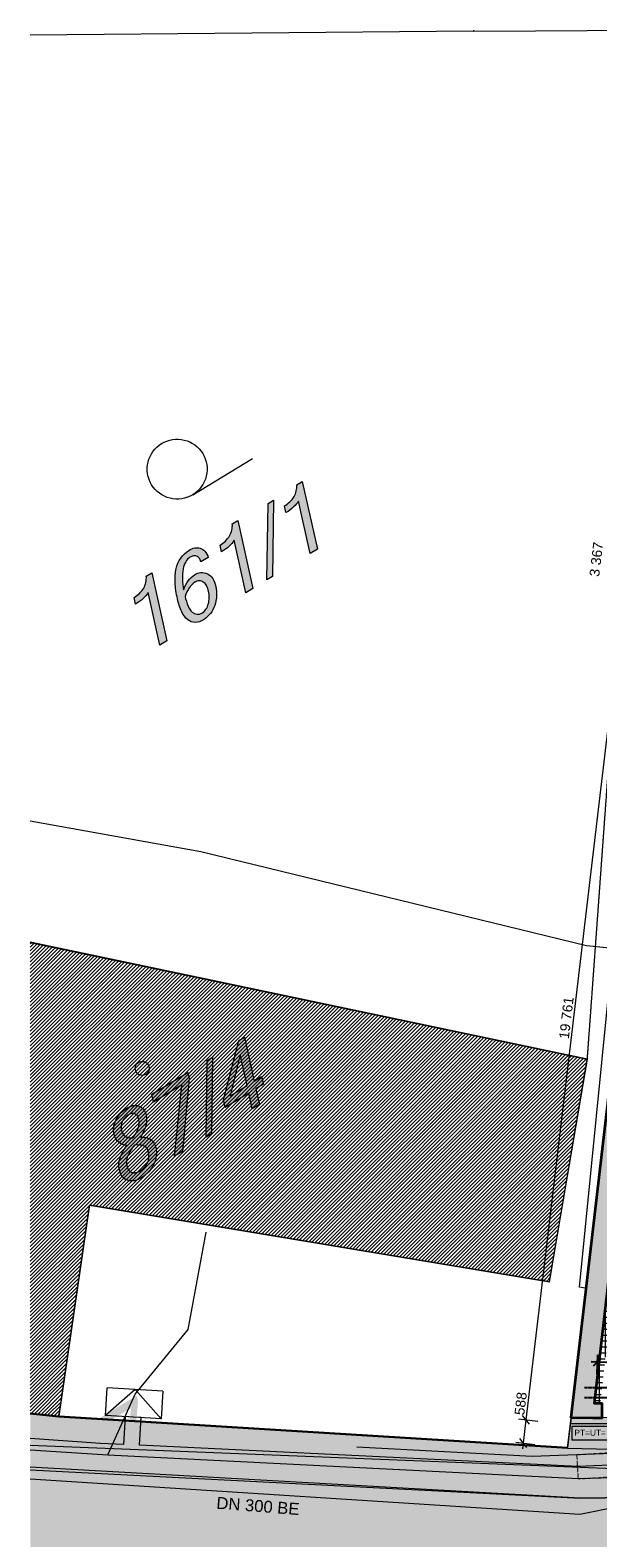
# Model space of a CAD drawing. Header units: millimetres. Extents: x -40276 to 214973, y -147941 to 35228.
# Tile 2 of 256: x -40276 to -25981, y -2757 to 35228. Entities that reach past the tile are written whole.
import ezdxf

# ---------------------------------------------------------------- set-up
doc = ezdxf.new("R2010")
doc.units = ezdxf.units.MM
doc.header["$MEASUREMENT"] = 0
for name, pattern in [('Tečkovaná S', [1.15, 0.3, -0.85]), ('čárkovaná 3', [1.5, 1, -0.5]), ('Čárkovaná S', [2.5, 1.5, -1])]:
    doc.linetypes.add(name, pattern=pattern)
for name, color, linetype in [('1._POHLED ZÁPADNÍ_2_0_plochy', 7, 'Continuous'), ('1._POHLED ZÁPADNÍ_2_Anotace - SP', 7, 'Continuous'), ('1._POHLED ZÁPADNÍ_2_BT_ortho', 7, 'Continuous'), ('1._POHLED ZÁPADNÍ_2_IS - optický kabel', 7, 'Continuous'), ('1._POHLED ZÁPADNÍ_2_Konstrukce - nosné', 7, 'Continuous'), ('1._POHLED ZÁPADNÍ_2_Kresby a obrázky', 7, 'Continuous'), ('1._POHLED ZÁPADNÍ_2_Nové_Kóty - SP', 7, 'Continuous'), ('1._POHLED ZÁPADNÍ_2_Nové_TZB - elektroinstalace', 7, 'Continuous'), ('1._POHLED ZÁPADNÍ_2_Nové_Výplně - Povrchové', 7, 'Continuous'), ('1._POHLED ZÁPADNÍ_2_Situace - terén', 7, 'Continuous'), ('1._POHLED ZÁPADNÍ_2_TZB - elektroinstalace', 7, 'Continuous'), ('1._POHLED ZÁPADNÍ_2_TZB - kanalizace', 7, 'Continuous')]:
    doc.layers.add(name, color=color, linetype=linetype)
doc.styles.add('GENEROVANÝ_STYL_1', font='txt')
doc.styles.add('GENEROVANÝ_STYL_2', font='arial.ttf')
doc.linetypes.add('Elektřina - Elektrické vedení NN', pattern='A,0,[5,C.3 Koordinační situační výkres1.Shx,S=0.238095,R=0,X=0,Y=0.001199],-33,0', length=33)
doc.linetypes.add('Elektřina - Sdělovací kabely - CETIN', pattern='A,0,[6,C.3 Koordinační situační výkres1.Shx,S=0.238095,R=0,X=0,Y=-3.25261e-19],-33,0', length=33)
doc.linetypes.add('kanalizace - jednotná', pattern='A,0,[3,C.3 Koordinační situační výkres1.Shx,S=0.587302,R=0,X=-0.004,Y=0],-78,0', length=78)
doc.linetypes.add('Kružnice', pattern='A,0,[8,C.3 Koordinační situační výkres1.Shx,S=0.15679,R=0,X=0,Y=0],-19.755549,0', length=19.755549)

msp = doc.modelspace()

# ---------------------------------------------------------------- hatches: boundary and pattern name
at = {"layer": '1._POHLED ZÁPADNÍ_2_0_plochy', "linetype": 'Continuous', "lineweight": 0, "true_color": 0x725616}
msp.add_hatch(color=46, dxfattribs=at).paths.add_polyline_path([(-40276, 380), (-40276, -1044), (-26430, -1754), (-208, -1407, 0.378179), (2222, 744), (1455, 22244), (547, 28172), (-1347, 35228), (-3442, 35228), (-1029, 25665), (-238, 17796), (-239, 14109), (861, 14094), (783, 8563), (-240, 8578), (-242, 270), (-4572, 250), (-4573, 351), (-5873, 345), (-5872, 244), (-7761, 235), (-7760, 351), (-8810, 361), (-8811, 230), (-11400, 218), (-11400, 351), (-12450, 351), (-12450, 213), (-13471, 209), (-13473, 369), (-14863, 350), (-14861, 202), (-20482, 176), (-20485, 350), (-26652, 258), (-26680, 83), (-26745, -483), (-39550, 311)])
at = {"layer": '1._POHLED ZÁPADNÍ_2_0_plochy', "linetype": 'Continuous', "lineweight": 0, "true_color": 0x1a1a1a}
msp.add_hatch(color=250, dxfattribs=at).paths.add_polyline_path([(-26430, -1754), (-40276, -980), (-40276, -8603), (-12158, -10621), (-4360, -12063), (32, -15838), (1281, -20128), (1570, -22941), (10264, -22941), (8957, -4873), (15398, -1369), (26608, 392), (26608, 15020), (14487, 13777), (12485, 14109), (11433, 15473), (10413, 16989), (8011, 25699), (6597, 30827), (5383, 35228), (-1353, 35228), (599, 27833), (1455, 22244), (1625, 15768), (2222, 744, -0.378179), (-41, -1401)])
at = {"layer": '1._POHLED ZÁPADNÍ_2_Konstrukce - nosné', "linetype": 'Continuous', "lineweight": 13, "true_color": 0x6a6a6a}
h = msp.add_hatch(dxfattribs=at)
h.set_pattern_fill('Kámen___štěrk_01_0002', color=251, style=0, pattern_type=2)
h.set_pattern_definition([(45, (0, 0), (-63.6396, 63.6396), []), (90, (-63.64, 63.64), (-81, 0), [0, -54, 0, -81]), (155, (5e-14, 127.28), (34.23208, 73.41093), [0, -39.6, 0, -68.4])])
h.paths.add_polyline_path([(-24393, 19719), (-26659, 273), (-26104, 269), (-25872, 269), (-25873, 630), (-26063, 629), (-23874, 19653)])
at = {"layer": '1._POHLED ZÁPADNÍ_2_Kresby a obrázky', "linetype": 'Continuous', "lineweight": 20, "true_color": 0x0080c0}
for points in [[(-33044, 22150), (-33425, 23860), (-33563, 23776, -0.146493), (-33631, 23475, -0.125765), (-33872, 23242), (-33834, 23072, 0.049544), (-33641, 23214, 0.075099), (-33518, 23363), (-33223, 22041)], [(-34149, 23387), (-34287, 23303), (-34315, 21376), (-34177, 21460)], [(-34667, 21162), (-35048, 22872), (-35186, 22788, -0.146475), (-35254, 22487, -0.125765), (-35495, 22254), (-35457, 22084, 0.049543), (-35264, 22226, 0.075101), (-35141, 22375), (-34846, 21053)], [(-36832, 19844), (-37213, 21554), (-37351, 21470, -0.146493), (-37418, 21169, -0.125765), (-37659, 20936), (-37621, 20766, 0.049544), (-37429, 20908, 0.075099), (-37305, 21057), (-37011, 19735)], [(-35682, 9349), (-35819, 9265), (-35848, 7338), (-35710, 7422)], [(-36276, 8814), (-36310, 8966), (-37212, 8417), (-37167, 8218), (-36453, 8653), (-36642, 6855), (-36442, 6977)], [(-37558, 677), (-37592, 829), (-38493, 280), (-38449, 80), (-37734, 516), (-37924, -1283), (-37723, -1161)], [(-38882, 230), (-39020, 147), (-39048, -1780), (-38911, -1696)]]:
    msp.add_hatch(color=142, dxfattribs=at).paths.add_polyline_path(points)
h = msp.add_hatch(color=142, dxfattribs=at)
h.paths.add_polyline_path([(-36458, 20569, 0.113505), (-36307, 20370, 0.169178), (-36121, 20304, 0.135276), (-35909, 20373, 0.175825), (-35629, 20734, 0.137615), (-35601, 21215, 0.090324), (-35679, 21412, 0.12902), (-35808, 21531, 0.261918), (-36137, 21504, 0.097764), (-36295, 21356, 0.071171), (-36413, 21129, -0.09275), (-36424, 21656, -0.083583), (-36360, 21834, -0.123222), (-36253, 21946, -0.089993), (-36161, 21984, -0.14492), (-36084, 21978, -0.135822), (-36022, 21927, -0.079442), (-35975, 21832), (-35790, 21945, 0.091953), (-35876, 22099, 0.142097), (-35992, 22177, 0.121282), (-36130, 22183, 0.089116), (-36281, 22121, 0.2011), (-36599, 21666, 0.06781), (-36627, 21321, 0.044673), (-36567, 20898, 0.05962)])
h.paths.add_polyline_path([(-36196, 20567, -0.096016), (-36298, 20719, -0.049738), (-36377, 20961, -0.061953), (-36265, 21183, -0.10463), (-36130, 21317, -0.129893), (-36017, 21355, -0.160338), (-35916, 21324, -0.113311), (-35835, 21232, -0.073748), (-35783, 21088, -0.125237), (-35790, 20766, -0.188388), (-35950, 20541, -0.337667)], flags=0)
h = msp.add_hatch(color=142, dxfattribs=at)
h.paths.add_polyline_path([(-35409, 8277), (-35367, 8087), (-34772, 8449), (-34683, 8048), (-34503, 8157), (-34593, 8558), (-34404, 8673), (-34447, 8863), (-34635, 8749), (-34883, 9860), (-35023, 9774)])
h.paths.add_polyline_path([(-35242, 8379), (-34986, 9410), (-34815, 8639)], flags=0)
h = msp.add_hatch(color=142, dxfattribs=at)
h.paths.add_polyline_path([(-38030, 6516, 0.108686), (-37956, 6344, 0.147297), (-37827, 6250, 0.132551), (-37658, 6241, 0.088534), (-37465, 6321, 0.147627), (-37161, 6655, 0.16575), (-37111, 7076, 0.192144), (-37239, 7278, 0.093629), (-37352, 7325, 0.066102), (-37498, 7336, 0.080205), (-37364, 7628, 0.118676), (-37355, 7890, 0.109328), (-37420, 8039, 0.14374), (-37533, 8121, 0.13475), (-37682, 8131, 0.089224), (-37853, 8060, 0.148725), (-38120, 7764, 0.164596), (-38165, 7397, 0.330338), (-37838, 7130, 0.085162), (-38013, 6807, 0.131565)])
h.paths.add_polyline_path([(-37798, 6514, -0.098539), (-37845, 6629, -0.152308), (-37821, 6857, -0.067231), (-37648, 7139, -0.045091), (-37506, 7137, -0.080246), (-37404, 7111, -0.233079), (-37296, 6963, -0.162058), (-37322, 6693, -0.151307), (-37503, 6491, -0.091937), (-37619, 6443, -0.137402), (-37720, 6451, -0.149295)], flags=0)
h.paths.add_polyline_path([(-37884, 7362, -0.197332), (-37980, 7510, -0.158634), (-37961, 7726, -0.154735), (-37815, 7890, -0.090414), (-37719, 7930, -0.144382), (-37638, 7923, -0.147864), (-37577, 7872, -0.094509), (-37540, 7777, -0.134625), (-37554, 7563, -0.084414), (-37688, 7322, -0.064653), (-37799, 7328, -0.09333)], flags=0)
h = msp.add_hatch(color=142, dxfattribs=at)
h.paths.add_polyline_path([(-40041, -1708, 0.092836), (-39956, -1863, 0.143363), (-39840, -1941, 0.120369), (-39701, -1947, 0.089298), (-39551, -1885, 0.200935), (-39233, -1429, 0.067888), (-39205, -1085, 0.04475), (-39264, -662, 0.059579), (-39373, -332, 0.113995), (-39524, -133, 0.169093), (-39710, -67, 0.134897), (-39923, -137, 0.175808), (-40202, -498, 0.137584), (-40231, -978, 0.090315), (-40153, -1175, 0.129042), (-40024, -1294, 0.261918), (-39695, -1268, 0.098003), (-39537, -1119, 0.071499), (-39419, -892, -0.091485), (-39408, -1420, -0.083868), (-39472, -1598, -0.123393), (-39579, -1709, -0.0897), (-39671, -1748, -0.145212), (-39748, -1742, -0.136606), (-39810, -1691, -0.079778), (-39857, -1596)])
h.paths.add_polyline_path([(-39916, -1087, -0.114063), (-39996, -995, -0.073868), (-40048, -852, -0.125259), (-40041, -529, -0.188385), (-39881, -304, -0.337046), (-39636, -330, -0.096629), (-39534, -482, -0.04966), (-39454, -724, -0.061886), (-39566, -946, -0.104119), (-39702, -1080, -0.129212), (-39815, -1117, -0.160141)], flags=0)
at = {"layer": '1._POHLED ZÁPADNÍ_2_Nové_Výplně - Povrchové', "linetype": 'Continuous', "lineweight": 20, "true_color": 0xffaaaa}
h = msp.add_hatch(dxfattribs=at)
h.set_pattern_fill('Síť_15x15_0002', color=21, style=0, pattern_type=2)
h.set_pattern_definition([(0, (-23388.2, 16002.5), (0, 150), []), (90, (-23388.2, 16002.5), (-150, 0), [])])
h.paths.add_polyline_path([(-26060, 653), (-25925, 636), (-23845, 18209), (-23796, 18203), (-22220, 18083), (-22221, 18085), (-24038, 18225)])
at = {"layer": '1._POHLED ZÁPADNÍ_2_Situace - terén', "linetype": 'Continuous', "lineweight": 13, "true_color": 0xaaaaaa}
h = msp.add_hatch(dxfattribs=at)
h.set_pattern_fill('Cihla_plná_0002', color=253, style=0, pattern_type=2)
h.set_pattern_definition([(45, (0, 0), (-45.96194, 45.96194), [])])
h.paths.add_polyline_path([(-40276, 12252), (-40276, 380), (-39550, 311), (-38776, 5631), (-27197, 3701), (-26244, 9306)])

# ---------------------------------------------------------------- linework, layer by layer
at = {"layer": '1._POHLED ZÁPADNÍ_2_0_plochy', "color": 30, "linetype": 'Continuous', "lineweight": 20, "true_color": 0xff6600}
msp.add_line((-26668, 124), (-22149, 110), dxfattribs=at)
at = {"layer": '1._POHLED ZÁPADNÍ_2_0_plochy', "color": 7, "linetype": 'Continuous', "lineweight": 13, "flags": 128}
for points in [[(-40276, -1044), (-26430, -1754), (-208, -1407, 0.378179), (2222, 744), (1455, 22244), (547, 28172), (-1347, 35228)], [(-1353, 35228), (599, 27833), (1455, 22244), (1625, 15768), (2222, 744, -0.378179), (-41, -1401), (-26430, -1754), (-40276, -980)]]:
    msp.add_lwpolyline(points, format="xyb", dxfattribs=at)
at = {"layer": '1._POHLED ZÁPADNÍ_2_0_plochy', "color": 254, "linetype": 'čárkovaná 3', "lineweight": 13, "flags": 128}
msp.add_lwpolyline([(-26246, 9290), (-25420, 20666)], dxfattribs=at)
at = {"layer": '1._POHLED ZÁPADNÍ_2_0_plochy', "color": 7, "linetype": 'Continuous', "lineweight": 13, "flags": 128}
msp.add_lwpolyline([(-20485, 350), (-26652, 258), (-26680, 83), (-26745, -483), (-39550, 311), (-40276, 380)], dxfattribs=at)
at = {"layer": '1._POHLED ZÁPADNÍ_2_Anotace - SP', "color": 7, "linetype": 'Continuous', "lineweight": 13}
for p, q in [((-25468, 19840), (-27794, 215)), ((-27980, 238), (-27496, 180)), ((-27706, 104), (-27881, 327)), ((-27794, 215), (-27863, -368)), ((-28049, -346), (-27565, -403)), ((-27950, -257), (-27775, -479)), ((-27863, -368), (-27880, -517))]:
    msp.add_line(p, q, dxfattribs=at)
at = {"layer": '1._POHLED ZÁPADNÍ_2_Anotace - SP', "color": 154, "linetype": 'Continuous', "lineweight": 13}
for p, q in [((-25006, 48), (-26637, 48)), ((-26637, 48), (-26637, -287)), ((-26637, -287), (-25006, -287))]:
    msp.add_line(p, q, dxfattribs=at)
at = {"layer": '1._POHLED ZÁPADNÍ_2_BT_ortho', "color": 142, "linetype": 'Continuous', "lineweight": 20, "true_color": 0x0080c0, "flags": 128}
for points in [[(-29112, 35201), (-40276, 35103)], [(-29111, 35228), (-29112, 35201)], [(-29112, 35201), (-27552, 35209), (-24950, 35228)], [(-36182, 23524), (-34680, 24438)], [(-25595, 12087), (-26265, 12161), (-35975, 14523), (-40276, 15298)], [(-26246, 9290), (-40276, 12235)], [(-26747, -500), (-26668, 124), (-26257, 3528), (-26440, 3558), (-25595, 12087)], [(-27199, 3684), (-26246, 9290)], [(-39552, 294), (-38778, 5614)], [(-27199, 3684), (-38778, 5614)], [(-40276, 363), (-39552, 294), (-26747, -500)], [(-21975, 110), (-26668, 124)], [(-26747, -500), (-22010, -606), (-15571, -745), (-4093, -654), (-196, -482)], [(-24435, -1765), (-26436, -2171), (-40276, -1277)]]:
    msp.add_lwpolyline(points, dxfattribs=at)
for points in [[(-35931, 24560, -0.414214), (-36183, 23524, -0.414214), (-37219, 23776, -0.414214), (-36967, 24812, -0.414214)], [(-33044, 22150), (-33223, 22041), (-33518, 23363, -0.075099), (-33641, 23214, -0.049544), (-33834, 23072), (-33872, 23242, 0.125765), (-33631, 23475, 0.146493), (-33563, 23776), (-33425, 23860)], [(-34667, 21162), (-34846, 21053), (-35141, 22375, -0.075101), (-35264, 22226, -0.049543), (-35457, 22084), (-35495, 22254, 0.125765), (-35254, 22487, 0.146475), (-35186, 22788), (-35048, 22872)], [(-36413, 21129, -0.071171), (-36295, 21356, -0.097764), (-36137, 21504, -0.261918), (-35808, 21531, -0.12902), (-35679, 21412, -0.090324), (-35601, 21215, -0.137615), (-35629, 20734, -0.175825), (-35909, 20373, -0.135276), (-36121, 20304, -0.169178), (-36307, 20370, -0.113505), (-36458, 20569, -0.05962), (-36567, 20898, -0.044673), (-36627, 21321, -0.06781), (-36599, 21666, -0.2011), (-36281, 22121, -0.089116), (-36130, 22183, -0.121282), (-35992, 22177, -0.142097), (-35876, 22099, -0.091953), (-35790, 21945), (-35975, 21832, 0.079442), (-36022, 21927, 0.135822), (-36084, 21978, 0.14492), (-36161, 21984, 0.089993), (-36253, 21946, 0.123222), (-36360, 21834, 0.083583), (-36424, 21656, 0.09275)], [(-36832, 19844), (-37011, 19735), (-37305, 21057, -0.075099), (-37429, 20908, -0.049544), (-37621, 20766), (-37659, 20936, 0.125765), (-37418, 21169, 0.146493), (-37351, 21470), (-37213, 21554)], [(-36377, 20961, 0.049738), (-36298, 20719, 0.096016), (-36196, 20567, 0.337667), (-35950, 20541, 0.188388), (-35790, 20766, 0.125237), (-35783, 21088, 0.073748), (-35835, 21232, 0.113311), (-35916, 21324, 0.160338), (-36017, 21355, 0.129893), (-36130, 21317, 0.10463), (-36265, 21183, 0.061953)], [(-37303, 9161, -0.414214), (-37362, 8919, -0.414214), (-37603, 8978, -0.414214), (-37545, 9220, -0.414214)], [(-37498, 7336, -0.066102), (-37352, 7325, -0.093629), (-37239, 7278, -0.192144), (-37111, 7076, -0.16575), (-37161, 6655, -0.147627), (-37465, 6321, -0.088534), (-37658, 6241, -0.132551), (-37827, 6250, -0.147297), (-37956, 6344, -0.108686), (-38030, 6516, -0.131565), (-38013, 6807, -0.085162), (-37838, 7130, -0.330338), (-38165, 7397, -0.164596), (-38120, 7764, -0.148725), (-37853, 8060, -0.089224), (-37682, 8131, -0.13475), (-37533, 8121, -0.14374), (-37420, 8039, -0.109328), (-37355, 7890, -0.118676), (-37364, 7628, -0.080205)], [(-37688, 7322, 0.084414), (-37554, 7563, 0.134625), (-37540, 7777, 0.094509), (-37577, 7872, 0.147864), (-37638, 7923, 0.144382), (-37719, 7930, 0.090414), (-37815, 7890, 0.154735), (-37961, 7726, 0.158634), (-37980, 7510, 0.197332), (-37884, 7362, 0.09333), (-37799, 7328, 0.064653)], [(-37296, 6963, 0.233079), (-37404, 7111, 0.080246), (-37506, 7137, 0.045091), (-37648, 7139, 0.067231), (-37821, 6857, 0.152308), (-37845, 6629, 0.098539), (-37798, 6514, 0.149295), (-37720, 6451, 0.137402), (-37619, 6443, 0.091937), (-37503, 6491, 0.151307), (-37322, 6693, 0.162058)]]:
    msp.add_lwpolyline(points, format="xyb", close=True, dxfattribs=at)
for points in [[(-34149, 23387), (-34177, 21460), (-34315, 21376), (-34287, 23303)], [(-34404, 8673), (-34593, 8558), (-34503, 8157), (-34683, 8048), (-34772, 8449), (-35367, 8087), (-35409, 8277), (-35023, 9774), (-34883, 9860), (-34635, 8749), (-34447, 8863)], [(-35682, 9349), (-35710, 7422), (-35848, 7338), (-35819, 9265)], [(-34815, 8639), (-34986, 9410), (-35242, 8379)], [(-36276, 8814), (-36442, 6977), (-36642, 6855), (-36453, 8653), (-37167, 8218), (-37212, 8417), (-36310, 8966)]]:
    msp.add_lwpolyline(points, close=True, dxfattribs=at)
at = {"layer": '1._POHLED ZÁPADNÍ_2_IS - optický kabel', "color": 8, "linetype": 'Kružnice', "lineweight": 13, "flags": 128}
msp.add_lwpolyline([(-20534, 3552), (-20916, 3552), (-20910, -456), (-27638, -707), (-32051, -472)], dxfattribs=at)
at = {"layer": '1._POHLED ZÁPADNÍ_2_Konstrukce - nosné', "color": 7, "linetype": 'Continuous', "lineweight": 35, "flags": 128}
msp.add_lwpolyline([(-24393, 19719), (-26659, 273), (-26104, 269), (-25872, 269), (-25873, 630), (-26063, 629), (-23874, 19653)], close=True, dxfattribs=at)
at = {"layer": '1._POHLED ZÁPADNÍ_2_Nové_Kóty - SP', "color": 1, "linetype": 'Continuous', "lineweight": 25}
for p, q in [((-25997, 1668), (-26147, 1673)), ((-25894, 1765), (-26100, 1571)), ((-25991, 1855), (-26006, 1368)), ((-21969, 1541), (-25997, 1668))]:
    msp.add_line(p, q, dxfattribs=at)
at = {"layer": '1._POHLED ZÁPADNÍ_2_Nové_TZB - elektroinstalace', "color": 1, "linetype": 'Čárkovaná S', "lineweight": 25, "flags": 128}
for points in [[(-26319, 1028), (-21985, 1028)], [(-26319, 778), (-21942, 778)]]:
    msp.add_lwpolyline(points, dxfattribs=at)
at = {"layer": '1._POHLED ZÁPADNÍ_2_Situace - terén', "color": 7, "linetype": 'Continuous', "lineweight": 13, "flags": 128}
msp.add_lwpolyline([(-40276, 380), (-39550, 311), (-38776, 5631), (-27197, 3701), (-26244, 9306), (-40276, 12252)], dxfattribs=at)
at = {"layer": '1._POHLED ZÁPADNÍ_2_TZB - elektroinstalace', "color": 8, "linetype": 'Elektřina - Sdělovací kabely - CETIN', "lineweight": 20, "flags": 128}
for points in [[(-38320, -668), (-37629, 864), (-36298, 2494), (-35848, 4941)], [(-40276, -537), (-38320, -668)], [(-38320, -668), (-26465, -1265), (-22191, -1138), (-16371, -941)]]:
    msp.add_lwpolyline(points, dxfattribs=at)
at = {"layer": '1._POHLED ZÁPADNÍ_2_TZB - elektroinstalace', "color": 8, "linetype": 'Elektřina - Elektrické vedení NN', "lineweight": 20, "flags": 128}
for points in [[(-36936, 941), (-36979, 242), (-38376, 327), (-38334, 1026)], [(-37635, 983), (-38376, 327)], [(-36936, 941), (-38334, 1026)], [(-37635, 983), (-36979, 242)], [(-17861, 196), (-18017, -468), (-20677, -692), (-21146, -731), (-26476, -956), (-37523, -426), (-37481, 272), (-37680, 284), (-37880, 296), (-37923, -406), (-38501, -378), (-40276, -257)]]:
    msp.add_lwpolyline(points, dxfattribs=at)
at = {"layer": '1._POHLED ZÁPADNÍ_2_TZB - elektroinstalace', "color": 8, "linetype": 'Tečkovaná S', "lineweight": 20, "flags": 128}
msp.add_lwpolyline([(-26509, -662), (-22246, -404), (-22209, -1018), (-26472, -1277)], close=True, dxfattribs=at)
at = {"layer": '1._POHLED ZÁPADNÍ_2_TZB - kanalizace', "color": 8, "linetype": 'kanalizace - jednotná', "lineweight": 20, "flags": 128}
msp.add_lwpolyline([(-40276, -420), (1520, -2095)], dxfattribs=at)

# ---------------------------------------------------------------- texts
at = {"layer": '1._POHLED ZÁPADNÍ_2_Anotace - SP', "color": 7, "linetype": 'Continuous', "lineweight": 13, "char_height": 250, "attachment_point": 7, "rotation": 83.2426, "style": 'GENEROVANÝ_STYL_2'}
for s, insert, width in [('\\A1;{\\pql;\\fArial|b0|i0|c0|p38;3\xa0367}', (-25944, 21448), 854.86), ('\\A1;{\\pql;\\fArial|b0|i0|c0|p38;19\xa0761}', (-26709, 9797), 1044.57), ('\\A1;{\\pql;\\fArial|b0|i0|c0|p38;588}', (-27832, 321), 569.15)]:
    msp.add_mtext(s, dxfattribs=dict(at, insert=insert, width=width))
at = {"layer": '1._POHLED ZÁPADNÍ_2_Anotace - SP', "color": 154, "linetype": 'Continuous', "lineweight": 13, "insert": (-25822, -125), "char_height": 150, "attachment_point": 5, "style": 'GENEROVANÝ_STYL_1'}
msp.add_mtext('\\A1;{\\pqc;\\fArial|b0|i0|c238|p38;PT=UT= +0,4\\fArial|b0|i0|c238|p38;8\\fArial|b0|i0|c238|p38;0 }', dxfattribs=at)
at = {"layer": '1._POHLED ZÁPADNÍ_2_TZB - kanalizace', "color": 8, "linetype": 'Continuous', "lineweight": 20, "insert": (-35596, -2026), "char_height": 300, "attachment_point": 7, "rotation": 355.5477, "style": 'GENEROVANÝ_STYL_1'}
msp.add_mtext('\\A1;{\\pql;\\fArial|b0|i0|c238|p38;DN 300 BE}', dxfattribs=at)

doc.saveas('drawing.dxf')
